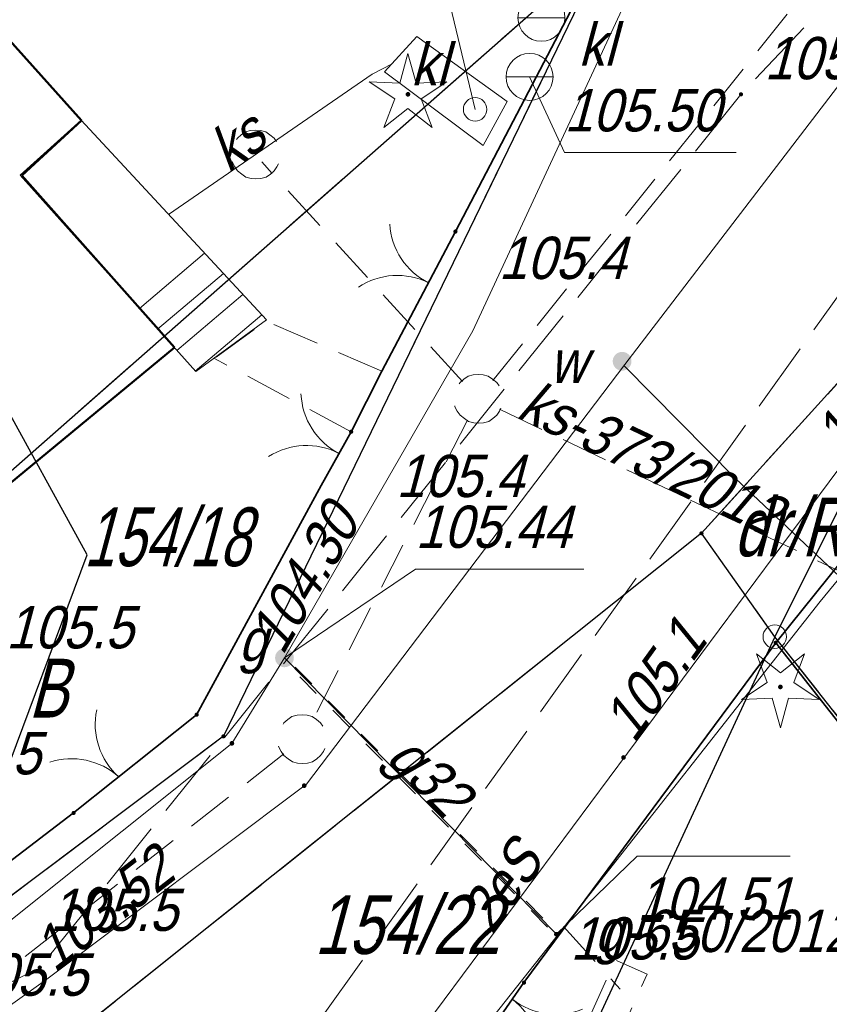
# Model space of a CAD drawing. Extents: x 6530721 to 6531385, y 5978377 to 5979143.
# Tile 63 of 146: x 6530999 to 6531016, y 5978763 to 5978784. Entities that reach past the tile are written whole.
import ezdxf

# ---------------------------------------------------------------- set-up
doc = ezdxf.new("R2010")
doc.units = 0
doc.set_wipeout_variables(frame=1)
for name, pattern in [('AB_rokocin 2014-08-13 AC2004$0$0.5_0.5', [1, 0.5, -0.5]), ('AB_rokocin 2014-08-13 AC2004$0$1.0_0.5', [1.5, 1, -0.5]), ('AB_rokocin 2014-08-13 AC2004$0$1.5_0.5', [2, 1.5, -0.5]), ('AB_rokocin 2014-08-13 AC2004$0$l217_500', [2, 1.5, -0.5]), ('AB_rokocin 2014-08-13 AC2004$0$l219_500', [0]), ('AB_rokocin 2014-08-13 AC2004$0$mz1.0_0.5', [1.5, 1, -0.5])]:
    doc.linetypes.add(name, pattern=pattern)
for name, color, linetype, lineweight in [('AB-wymiarowa', 7, 'Continuous', 30), ('AB_rokocin 2014-08-13 AC2004$0$!arkusz4', 7, 'Continuous', 18), ('AB_rokocin 2014-08-13 AC2004$0$202-Punkt graniczny stabilizowany trwale', 7, 'Continuous', 18), ('AB_rokocin 2014-08-13 AC2004$0$203-Punkt załamania granicy działki nie stabilizowany', 7, 'Continuous', 18), ('AB_rokocin 2014-08-13 AC2004$0$209-Opis konturu klasyfikacyjnego', 7, 'Continuous', 18), ('AB_rokocin 2014-08-13 AC2004$0$211-Nr działki', 7, 'Continuous', 18), ('AB_rokocin 2014-08-13 AC2004$0$217-Granica konturu klasyfikcyjnego', 7, 'Continuous', 18), ('AB_rokocin 2014-08-13 AC2004$0$219-Linia granicy', 7, 'Continuous', 18), ('AB_rokocin 2014-08-13 AC2004$0$312-Budynek', 7, 'Continuous', 18), ('AB_rokocin 2014-08-13 AC2004$0$352-schody (powierzchnia)', 7, 'Continuous', 18), ('AB_rokocin 2014-08-13 AC2004$0$621-Punkt rzędnej przewodu-SWPOD', 7, 'Continuous', 18), ('AB_rokocin 2014-08-13 AC2004$0$621-Punkt rzędnej przewodu-SWPOD-Atr2', 7, 'Continuous', 18), ('AB_rokocin 2014-08-13 AC2004$0$623-Punkt rzędnej przewodu-SGPOD', 7, 'Continuous', 18), ('AB_rokocin 2014-08-13 AC2004$0$623-Punkt rzędnej przewodu-SGPOD-Atr2', 7, 'Continuous', 18), ('AB_rokocin 2014-08-13 AC2004$0$623-Punkt rzędnej przewodu-SGPOD-Atr3', 7, 'Continuous', 18), ('AB_rokocin 2014-08-13 AC2004$0$625-Punkt rzędnej przewodu-SEPOD', 7, 'Continuous', 18), ('AB_rokocin 2014-08-13 AC2004$0$625-Punkt rzędnej przewodu-SEPOD-Atr2', 7, 'Continuous', 18), ('AB_rokocin 2014-08-13 AC2004$0$685-Osadnik kanal. lokalnej szambo - obrys-SK', 7, 'Continuous', 18), ('AB_rokocin 2014-08-13 AC2004$0$685-Osadnik kanal. lokalnej szambo - obrys-SK-Atr17', 7, 'Continuous', 18), ('AB_rokocin 2014-08-13 AC2004$0$905-Brama w ogrodzeniu', 7, 'Continuous', 18), ('AB_rokocin 2014-08-13 AC2004$0$chodnik (powierzchnia)', 7, 'Continuous', 18), ('AB_rokocin 2014-08-13 AC2004$0$drzewo iglaste (punkt)', 7, 'Continuous', 18), ('AB_rokocin 2014-08-13 AC2004$0$jezdnia (powierzchnia)', 7, 'Continuous', 18), ('AB_rokocin 2014-08-13 AC2004$0$ogrodzenie trwałe (linia)', 7, 'Continuous', 18), ('AB_rokocin 2014-08-13 AC2004$0$osadnik kanalizacji lokalnej (dół Chambeau) (powierzchnia)-SK - symbol', 7, 'Continuous', 18), ('AB_rokocin 2014-08-13 AC2004$0$osadnik kanalizacji lokalnej (dół Chambeau) (powierzchnia)-SK - symbol-Atr17', 7, 'Continuous', 18), ('AB_rokocin 2014-08-13 AC2004$0$osadnik kanalizacji lokalnej (dół Chambeau) (powierzchnia)-SK - symbol-Atr2', 7, 'Continuous', 18), ('AB_rokocin 2014-08-13 AC2004$0$przepust (powierzchnia)', 7, 'Continuous', 18), ('AB_rokocin 2014-08-13 AC2004$0$przewód elektroenergetyczny (linia)-SEPOD', 7, 'Continuous', 18), ('AB_rokocin 2014-08-13 AC2004$0$przewód elektroenergetyczny (linia)-SEPOD-Atr1', 7, 'Continuous', 18), ('AB_rokocin 2014-08-13 AC2004$0$przewód gazowy (linia)-SG', 7, 'Continuous', 18), ('AB_rokocin 2014-08-13 AC2004$0$przewód gazowy (linia)-SG-Atr1', 7, 'Continuous', 18), ('AB_rokocin 2014-08-13 AC2004$0$przewód gazowy - projektowany (linia)-SG', 7, 'Continuous', 18), ('AB_rokocin 2014-08-13 AC2004$0$przewód gazowy - projektowany (linia)-SG-Atr1', 7, 'Continuous', 18), ('AB_rokocin 2014-08-13 AC2004$0$przewód kanalizacyjny (linia)-SK', 7, 'Continuous', 18), ('AB_rokocin 2014-08-13 AC2004$0$przewód kanalizacyjny (linia)-SK-Atr1', 7, 'Continuous', 18), ('AB_rokocin 2014-08-13 AC2004$0$przewód kanalizacyjny - projektowany (linia)-SK', 7, 'Continuous', 18), ('AB_rokocin 2014-08-13 AC2004$0$przewód kanalizacyjny - projektowany (linia)-SK-Atr1', 7, 'Continuous', 18), ('AB_rokocin 2014-08-13 AC2004$0$przewód telekomunikacyjny (linia)-STPOD', 7, 'Continuous', 18), ('AB_rokocin 2014-08-13 AC2004$0$przewód wodociągowy (linia)-SW', 7, 'Continuous', 18), ('AB_rokocin 2014-08-13 AC2004$0$punkt wysokościowy naturalny', 7, 'Continuous', 18), ('AB_rokocin 2014-08-13 AC2004$0$punkt wysokościowy naturalny-Atr2', 7, 'Continuous', 18), ('AB_rokocin 2014-08-13 AC2004$0$właz (punkt)-SK', 7, 'Continuous', 18), ('AB_rokocin 2014-08-13 AC2004$0$właz (punkt)-SK-Atr2', 7, 'Continuous', 18), ('AB_rokocin 2014-08-13 AC2004$0$zasuwa (punkt)-SG', 7, 'Continuous', 18), ('AB_rokocin 2014-08-13 AC2004$0$zasuwa (punkt)-SG-Atr17', 7, 'Continuous', 18), ('AB_rokocin 2014-08-13 AC2004$0$zasuwa (punkt)-SG-Atr2', 7, 'Continuous', 18), ('AB_rokocin 2014-08-13 AC2004$0$zasuwa (punkt)-SW', 7, 'Continuous', 18), ('AB_rokocin 2014-08-13 AC2004$0$zasuwa (punkt)-SW-Atr17', 7, 'Continuous', 18)]:
    doc.layers.add(name, color=color, linetype=linetype, lineweight=lineweight)
doc.layers.add('gaPionowe', color=7, linetype='Continuous')
doc.styles.add('AB_rokocin 2014-08-13 AC2004$0$Standard', font='txt')
doc.styles.get("Standard").update_dxf_attribs({"font": 'simplex.shx', "width": 0.75, "height": 1.25})
doc.linetypes.add('AB_rokocin 2014-08-13 AC2004$0$902-500', pattern='A,3.75,0,[1,ksztalty.shx,S=0.5,R=0,X=0,Y=0],3.75', length=7.5)
doc.dimstyles.new('GA4-LEADER', dxfattribs={"dimtxt": 1, "dimasz": 1, "dimexe": 1, "dimexo": 1, "dimgap": 1, "dimtad": 1, "dimtxsty": 'Standard', "dimcen": 1, "dimadec": 0, "dimazin": 0, "dimtfac": 1, "dimtmove": 0, "dimatfit": 3, "dimfxl": 1, "dimarcsym": 0})

# ---------------------------------------------------------------- blocks, each defined once
blk = doc.blocks.new('AB_rokocin 2014-08-13 AC2004$0$PW01')
at = {"linetype": 'Continuous', "lineweight": 13}
h = blk.add_hatch(color=0, dxfattribs=at)
edge = h.paths.add_edge_path()
edge.add_arc((0, 0), 0.045, 0, 360)
blk = doc.blocks.new('AB_rokocin 2014-08-13 AC2004$0$905')
at = {"color": 0, "linetype": 'Continuous', "lineweight": 0}
for centre, start, end in [((-1.5, 0), 0, 60), ((1.5, 0), 120, 180)]:
    blk.add_arc(centre, 1.5, start, end, dxfattribs=at)
blk = doc.blocks.new('AB_rokocin 2014-08-13 AC2004$0$621')
at = {"linetype": 'Continuous', "lineweight": 0}
h = blk.add_hatch(color=0, dxfattribs=at)
edge = h.paths.add_edge_path()
edge.add_arc((0, 0), 0.05, 0, 360)
blk = doc.blocks.new('AB_rokocin 2014-08-13 AC2004$0$US25')
at = {"linetype": 'Continuous', "lineweight": 0}
h = blk.add_hatch(color=0, dxfattribs=at)
edge = h.paths.add_edge_path()
edge.add_arc((0, 0), 0.2, 0, 360)
blk = doc.blocks.new('AB_rokocin 2014-08-13 AC2004$0$OP011')
at = {"linetype": 'Continuous', "lineweight": 13}
h = blk.add_hatch(color=0, dxfattribs=at)
edge = h.paths.add_edge_path()
edge.add_arc((0, 0), 0.05, 0, 360)
at = {"color": 0, "linetype": 'Continuous', "lineweight": 13}
for p, q in [((-0.283, 0.093), (-0.512, 0.706)), ((-0.512, 0.706), (0, 0.299)), ((0, 0.299), (0.512, 0.706)), ((0.512, 0.706), (0.283, 0.093)), ((-0.828, -0.268), (-0.283, 0.093)), ((0.283, 0.093), (0.828, -0.268)), ((-0.175, -0.24), (-0.828, -0.268)), ((0, -0.87), (-0.175, -0.24)), ((0.175, -0.24), (0, -0.87)), ((0.828, -0.268), (0.175, -0.24))]:
    blk.add_line(p, q, dxfattribs=at)
blk = doc.blocks.new('AB_rokocin 2014-08-13 AC2004$0$US22')
at = {"color": 0, "linetype": 'Continuous', "lineweight": 13}
blk.add_circle((0, 0), 0.25, dxfattribs=at)
blk = doc.blocks.new('AB_rokocin 2014-08-13 AC2004$0$US07')
at = {"color": 0, "linetype": 'Continuous', "lineweight": 13}
for q in [(-0.5, 0), (0.5, 0)]:
    blk.add_line((0, 0), q, dxfattribs=at)
blk.add_circle((0, 0), 0.5, dxfattribs=at)
blk = doc.blocks.new('AB_rokocin 2014-08-13 AC2004$0$203')
at = {"linetype": 'Continuous', "lineweight": 0}
h = blk.add_hatch(color=0, dxfattribs=at)
edge = h.paths.add_edge_path()
edge.add_arc((0, 0), 0.045, 0, 360)
blk = doc.blocks.new('AB_rokocin 2014-08-13 AC2004$0$202')
at = {"color": 0, "linetype": 'Continuous', "lineweight": 0}
blk.add_circle((0, 0), 0.25, dxfattribs=at)
blk = doc.blocks.new('AB_rokocin 2014-08-13 AC2004')
at = {"layer": 'AB_rokocin 2014-08-13 AC2004$0$217-Granica konturu klasyfikcyjnego', "color": 3, "linetype": 'AB_rokocin 2014-08-13 AC2004$0$l217_500', "lineweight": 18, "flags": 128}
for points in [[(6530994.19, 5978770.61), (6531011.43, 5978785.77)], [(6530994.19, 5978770.61), (6531011.43, 5978785.77)], [(6531003.28, 5978768.98), (6531011.43, 5978785.77)], [(6531003.28, 5978768.98), (6531011.43, 5978785.77)], [(6531013.46, 5978773.3), (6531019.38, 5978779.83)], [(6531013.46, 5978773.3), (6531019.38, 5978779.83)], [(6531015.02, 5978771.1), (6531019.38, 5978779.83)], [(6531015.02, 5978771.1), (6531019.38, 5978779.83)], [(6530999.8, 5978762.4), (6531013.46, 5978773.3)], [(6530999.8, 5978762.4), (6531013.46, 5978773.3)], [(6531013.46, 5978773.3), (6531015.02, 5978771.1)], [(6531013.46, 5978773.3), (6531015.02, 5978771.1)], [(6531011.24, 5978762.93), (6531015.02, 5978771.1)], [(6531011.24, 5978762.93), (6531015.02, 5978771.1)], [(6531015.02, 5978771.1), (6531034.19, 5978746.85)], [(6531015.02, 5978771.1), (6531034.19, 5978746.85)], [(6530996.3, 5978763.74), (6531003.28, 5978768.98)], [(6530996.3, 5978763.74), (6531003.28, 5978768.98)]]:
    blk.add_lwpolyline(points, dxfattribs=at)
at = {"layer": 'AB_rokocin 2014-08-13 AC2004$0$219-Linia granicy', "color": 92, "linetype": 'AB_rokocin 2014-08-13 AC2004$0$l219_500', "lineweight": 30, "flags": 128}
for points in [[(6531011.43, 5978785.77), (6530994.19, 5978770.61)], [(6531011.43, 5978785.77), (6530994.19, 5978770.61)], [(6531011.43, 5978785.77), (6531003.28, 5978768.98)], [(6531011.43, 5978785.77), (6531003.28, 5978768.98)], [(6531019.38, 5978779.83), (6531013.46, 5978773.3)], [(6531019.38, 5978779.83), (6531013.46, 5978773.3)], [(6531019.38, 5978779.83), (6531015.02, 5978771.1)], [(6531019.38, 5978779.83), (6531015.02, 5978771.1)], [(6531013.46, 5978773.3), (6530999.8, 5978762.4)], [(6531013.46, 5978773.3), (6530999.8, 5978762.4)], [(6531015.02, 5978771.1), (6531013.46, 5978773.3)], [(6531015.02, 5978771.1), (6531013.46, 5978773.3)], [(6531015.02, 5978771.1), (6531011.24, 5978762.93)], [(6531015.02, 5978771.1), (6531011.24, 5978762.93)], [(6531034.19, 5978746.85), (6531015.02, 5978771.1)], [(6531034.19, 5978746.85), (6531015.02, 5978771.1)], [(6531003.28, 5978768.98), (6530996.3, 5978763.74)], [(6531003.28, 5978768.98), (6530996.3, 5978763.74)]]:
    blk.add_lwpolyline(points, dxfattribs=at)
at = {"layer": 'AB_rokocin 2014-08-13 AC2004$0$312-Budynek', "color": 250, "linetype": 'Continuous', "lineweight": 50, "flags": 128}
for points in [[(6530997.61, 5978785.03), (6531000.26, 5978782.08)], [(6531000.26, 5978782.08), (6530998.99, 5978780.91)], [(6530998.99, 5978780.91), (6531002.24, 5978777.25)], [(6531002.24, 5978777.25), (6530995, 5978771.28)]]:
    blk.add_lwpolyline(points, dxfattribs=at)
at = {"layer": 'AB_rokocin 2014-08-13 AC2004$0$352-schody (powierzchnia)', "color": 252, "linetype": 'Continuous', "lineweight": 18}
for p, q in [((6531000.25, 5978782.09), (6530998.95, 5978780.92)), ((6531004.2, 5978777.84), (6531000.25, 5978782.09)), ((6530998.95, 5978780.92), (6531002.69, 5978776.74)), ((6531002.88, 5978779.26), (6531001.49, 5978778.08)), ((6531003.28, 5978778.83), (6531001.88, 5978777.64)), ((6531003.69, 5978778.38), (6531002.29, 5978777.19)), ((6531004.1, 5978777.95), (6531002.68, 5978776.75)), ((6531002.69, 5978776.74), (6531004.2, 5978777.84))]:
    blk.add_line(p, q, dxfattribs=at)
at = {"layer": 'AB_rokocin 2014-08-13 AC2004$0$623-Punkt rzędnej przewodu-SGPOD-Atr2', "color": 52, "linetype": 'ByBlock', "flags": 128}
blk.add_lwpolyline([(6531010.37, 5978764.77), (6531012.09, 5978766.43), (6531015.345, 5978766.43)], dxfattribs=at)
at = {"layer": 'AB_rokocin 2014-08-13 AC2004$0$685-Osadnik kanal. lokalnej szambo - obrys-SK', "color": 7, "linetype": 'Continuous', "lineweight": 18, "flags": 128}
blk.add_lwpolyline([(6531006.71, 5978783.12), (6531007.4, 5978783.87), (6531009.32, 5978782.49), (6531008.81, 5978781.55)], close=True, dxfattribs=at)
at = {"layer": 'AB_rokocin 2014-08-13 AC2004$0$chodnik (powierzchnia)', "color": 252, "linetype": 'AB_rokocin 2014-08-13 AC2004$0$mz1.0_0.5', "lineweight": 18, "flags": 128}
for points in [[(6531006.65, 5978776.75), (6531004.18, 5978777.82), (6531003.09, 5978777.02)], [(6531006, 5978775.46), (6531003.09, 5978777.02)]]:
    blk.add_lwpolyline(points, dxfattribs=at)
at = {"layer": 'AB_rokocin 2014-08-13 AC2004$0$jezdnia (powierzchnia)', "color": 252, "linetype": 'AB_rokocin 2014-08-13 AC2004$0$1.5_0.5', "lineweight": 18, "flags": 128}
blk.add_lwpolyline([(6530985.78, 5979082.6), (6530984.46, 5979063.44), (6530982.52, 5979039.61), (6530981.54, 5979013.49), (6530979.39, 5978979.44), (6530978.32, 5978955.43), (6530977.32, 5978924.35), (6530977.18, 5978898.97), (6530975.4, 5978882.76), (6530973.84, 5978878.32), (6530971.37, 5978876.16), (6530968.23, 5978875.09), (6530950.8, 5978875.6), (6530950.25, 5978872.17), (6530968.11, 5978871.47), (6530973.1, 5978871.84), (6530979.12, 5978872.07), (6530985.71, 5978871.57), (6530988.36, 5978870.67), (6531008.02, 5978871.57), (6531029.25, 5978872.87), (6531034.44, 5978873.09), (6531036.17, 5978871.36), (6531037.18, 5978869.25), (6531041.13, 5978844.83), (6531042.78, 5978824.44), (6531036.31, 5978809.51), (6531027.43, 5978796.52), (6531014.3, 5978782.64), (6530999.37, 5978764.06), (6530996.85, 5978762.8), (6530994.1, 5978762.43), (6530991.66, 5978762.96), (6530999.88, 5978750.96), (6531000.38, 5978752.27), (6531000.47, 5978755.1), (6531001.45, 5978757.52), (6531017.67, 5978780.17), (6531028.21, 5978793.19), (6531039.69, 5978808.37), (6531046.64, 5978824.27)], dxfattribs=at)
at = {"layer": 'AB_rokocin 2014-08-13 AC2004$0$ogrodzenie trwałe (linia)', "color": 252, "linetype": 'AB_rokocin 2014-08-13 AC2004$0$902-500', "lineweight": 35, "flags": 128}
for points in [[(6531040.81, 5978802.39), (6531039, 5978800.16), (6531036.52, 5978797.32), (6531032.64, 5978793), (6531031.99, 5978792.22), (6531028.23, 5978787.99), (6531023.91, 5978782.34), (6531022.84, 5978781.16), (6531019.25, 5978776.56), (6531018.45, 5978775.2), (6531015.04, 5978770.97), (6531046.86, 5978730.59), (6531039.44, 5978715.67), (6531033.78, 5978704.64), (6531018.6, 5978726.77), (6531018.12, 5978727.63), (6531015.98, 5978730.61), (6531012.74, 5978734.92), (6531010.83, 5978737.95), (6531010.09, 5978738.95), (6531000.92, 5978751.92), (6531009.07, 5978762.86), (6531009.68, 5978763.74), (6531015.04, 5978770.97)], [(6530974.29, 5978790.6), (6530990.77, 5978766.04), (6530995.82, 5978764.1), (6531000.09, 5978767.35), (6531002.71, 5978769.44), (6531005.36, 5978774.32), (6531006, 5978775.46), (6531006.65, 5978776.75), (6531008.22, 5978779.72), (6531011.41, 5978785.82), (6531001.35, 5978796.9)]]:
    blk.add_lwpolyline(points, dxfattribs=at)
at = {"layer": 'AB_rokocin 2014-08-13 AC2004$0$osadnik kanalizacji lokalnej (dół Chambeau) (powierzchnia)-SK - symbol-Atr2', "color": 34, "linetype": 'ByBlock', "flags": 128}
blk.add_lwpolyline([(6531009.8, 5978783.01), (6531010.54, 5978781.4), (6531014.197, 5978781.4)], dxfattribs=at)
at = {"layer": 'AB_rokocin 2014-08-13 AC2004$0$przepust (powierzchnia)', "color": 7, "linetype": 'AB_rokocin 2014-08-13 AC2004$0$0.5_0.5', "lineweight": 18, "flags": 128}
blk.add_lwpolyline([(6531004.81, 5978770.45), (6531010.31, 5978764.88), (6531010.26, 5978764.84), (6531004.71, 5978770.44)], dxfattribs=at)
at = {"layer": 'AB_rokocin 2014-08-13 AC2004$0$przewód elektroenergetyczny (linia)-SEPOD', "color": 1, "linetype": 'Continuous', "lineweight": 18, "flags": 128}
blk.add_lwpolyline([(6531016.57, 5978774.92), (6530999.78, 5978752.35), (6531009.61, 5978738.01), (6531012.53, 5978734.1), (6531018.44, 5978725.66), (6531033.46, 5978703.79), (6531047.58, 5978687.83), (6531071.83, 5978661.18), (6531077.69, 5978661.73), (6531081.66, 5978668.68), (6531091.97, 5978688.52), (6531101.98, 5978708.16), (6531112.22, 5978727.55), (6531122.08, 5978747.33), (6531132, 5978765.74), (6531132.11, 5978766.31), (6531132.42, 5978767.25), (6531132.14, 5978777.68), (6531136.89, 5978786.86), (6531137.71, 5978789.05)], dxfattribs=at)
at = {"layer": 'AB_rokocin 2014-08-13 AC2004$0$przewód gazowy (linia)-SG', "color": 40, "linetype": 'Continuous', "lineweight": 18, "flags": 128}
for points in [[(6530996.41, 5978763.2), (6531003.46, 5978768.83), (6531004.58, 5978770.65), (6531008.59, 5978777.61), (6531012.04, 5978785.04), (6531021.08, 5978793.56), (6531025.25, 5978797.24)], [(6531004.58, 5978770.65), (6531010.37, 5978764.77)]]:
    blk.add_lwpolyline(points, dxfattribs=at)
at = {"layer": 'AB_rokocin 2014-08-13 AC2004$0$przewód gazowy - projektowany (linia)-SG', "color": 52, "linetype": 'AB_rokocin 2014-08-13 AC2004$0$1.0_0.5', "lineweight": 18, "flags": 128}
blk.add_lwpolyline([(6531010.52, 5978764.93), (6531011.73, 5978763.6)], dxfattribs=at)
blk.add_lwpolyline([(6531011.02, 5978762.88), (6531011.62, 5978764.22), (6531012.3, 5978763.92), (6531011.7, 5978762.58)], close=True, dxfattribs=at)
at = {"layer": 'AB_rokocin 2014-08-13 AC2004$0$przewód kanalizacyjny (linia)-SK', "color": 34, "linetype": 'Continuous', "lineweight": 18, "flags": 128}
blk.add_lwpolyline([(6531002.11, 5978780.08), (6531006.45, 5978783.07), (6531006.87, 5978783.29)], dxfattribs=at)
at = {"layer": 'AB_rokocin 2014-08-13 AC2004$0$przewód kanalizacyjny - projektowany (linia)-SK', "color": 32, "linetype": 'AB_rokocin 2014-08-13 AC2004$0$1.0_0.5', "lineweight": 18, "flags": 128}
for points in [[(6531009.02, 5978776.55), (6531018.96, 5978788.91)], [(6531008.37, 5978776.53), (6531004.1, 5978781.2)], [(6531009.16, 5978775.94), (6531019.75, 5978770.9)], [(6531008.48, 5978775.71), (6531005.2, 5978769.36)], [(6531004.57, 5978768.61), (6530992.97, 5978759.53)]]:
    blk.add_lwpolyline(points, dxfattribs=at)
for points in [[(6531004.28, 5978780.94), (6531004.19, 5978780.88), (6531004.08, 5978780.85), (6531003.97, 5978780.84), (6531003.87, 5978780.85), (6531003.76, 5978780.88), (6531003.67, 5978780.94), (6531003.58, 5978781.01), (6531003.52, 5978781.1), (6531003.47, 5978781.19), (6531003.45, 5978781.3), (6531003.45, 5978781.41), (6531003.47, 5978781.52), (6531003.52, 5978781.62), (6531003.58, 5978781.71), (6531003.66, 5978781.78), (6531003.75, 5978781.84), (6531003.86, 5978781.87), (6531003.97, 5978781.88), (6531004.07, 5978781.87), (6531004.18, 5978781.84), (6531004.27, 5978781.78), (6531004.36, 5978781.71), (6531004.42, 5978781.62), (6531004.47, 5978781.53), (6531004.49, 5978781.42), (6531004.49, 5978781.31), (6531004.47, 5978781.2), (6531004.42, 5978781.1), (6531004.36, 5978781.01)], [(6531009.02, 5978775.74), (6531008.93, 5978775.68), (6531008.82, 5978775.65), (6531008.71, 5978775.64), (6531008.61, 5978775.65), (6531008.5, 5978775.68), (6531008.41, 5978775.74), (6531008.32, 5978775.81), (6531008.26, 5978775.9), (6531008.21, 5978775.99), (6531008.19, 5978776.1), (6531008.19, 5978776.21), (6531008.21, 5978776.32), (6531008.26, 5978776.42), (6531008.32, 5978776.51), (6531008.4, 5978776.58), (6531008.49, 5978776.64), (6531008.6, 5978776.67), (6531008.71, 5978776.68), (6531008.81, 5978776.67), (6531008.92, 5978776.64), (6531009.01, 5978776.58), (6531009.1, 5978776.51), (6531009.16, 5978776.42), (6531009.21, 5978776.33), (6531009.23, 5978776.22), (6531009.23, 5978776.11), (6531009.21, 5978776), (6531009.16, 5978775.9), (6531009.1, 5978775.81)], [(6531005.27, 5978768.5), (6531005.18, 5978768.44), (6531005.07, 5978768.41), (6531004.96, 5978768.4), (6531004.86, 5978768.41), (6531004.75, 5978768.44), (6531004.66, 5978768.5), (6531004.57, 5978768.57), (6531004.51, 5978768.66), (6531004.46, 5978768.75), (6531004.44, 5978768.86), (6531004.44, 5978768.97), (6531004.46, 5978769.08), (6531004.51, 5978769.18), (6531004.57, 5978769.27), (6531004.65, 5978769.34), (6531004.74, 5978769.4), (6531004.85, 5978769.43), (6531004.96, 5978769.44), (6531005.06, 5978769.43), (6531005.17, 5978769.4), (6531005.26, 5978769.34), (6531005.35, 5978769.27), (6531005.41, 5978769.18), (6531005.46, 5978769.09), (6531005.48, 5978768.98), (6531005.48, 5978768.87), (6531005.46, 5978768.76), (6531005.41, 5978768.66), (6531005.35, 5978768.57)]]:
    blk.add_lwpolyline(points, close=True, dxfattribs=at)
at = {"layer": 'AB_rokocin 2014-08-13 AC2004$0$przewód telekomunikacyjny (linia)-STPOD', "color": 30, "linetype": 'Continuous', "lineweight": 18, "flags": 128}
blk.add_lwpolyline([(6530959.42, 5978808.41), (6530965.43, 5978799.83), (6530968.78, 5978794.78), (6530973.97, 5978787.45), (6530977.67, 5978782.15), (6530981.23, 5978777.09), (6530983.94, 5978778.42), (6530989.79, 5978769.77), (6530994.03, 5978763.46), (6530996.43, 5978759.9), (6530998.79, 5978756.77), (6531001.7, 5978753.69), (6531005.43, 5978758.48), (6531010.3, 5978764.63), (6531015.99, 5978771.85), (6531018.01, 5978774.3), (6531025.85, 5978784.41), (6531027.94, 5978787.09), (6531028.12, 5978789.16), (6531034.2, 5978795.72), (6531038.85, 5978799.89), (6531041.99, 5978803.33)], dxfattribs=at)
at = {"layer": 'AB_rokocin 2014-08-13 AC2004$0$przewód wodociągowy (linia)-SW', "color": 5, "linetype": 'Continuous', "lineweight": 18, "flags": 128}
for points in [[(6531034.62, 5978806.42), (6531027.43, 5978796.52), (6531021.7, 5978789.72), (6531016.94, 5978783.56), (6531011.83, 5978776.89), (6531005.05, 5978767.96), (6530999.49, 5978763.79), (6530994.24, 5978760.05), (6530986.91, 5978770.31), (6530982.79, 5978776.88), (6530976.96, 5978785.38), (6530970.65, 5978794.9), (6530964.66, 5978803.3)], [(6531011.81, 5978776.86), (6531014.18, 5978774.47), (6531022.45, 5978766.68), (6531024.53, 5978764.75), (6531025.7, 5978764.8)]]:
    blk.add_lwpolyline(points, dxfattribs=at)
at = {"layer": 'AB_rokocin 2014-08-13 AC2004$0$właz (punkt)-SK-Atr2', "color": 34, "linetype": 'ByBlock', "flags": 128}
blk.add_lwpolyline([(6531008.64, 5978782.32), (6531008.07, 5978784.69), (6531004.483, 5978784.69)], dxfattribs=at)
at = {"layer": 'AB_rokocin 2014-08-13 AC2004$0$zasuwa (punkt)-SG-Atr2', "color": 40, "linetype": 'ByBlock', "flags": 128}
blk.add_lwpolyline([(6531004.58, 5978770.65), (6531007.37, 5978772.54), (6531010.957, 5978772.54)], dxfattribs=at)
at = {"layer": 'AB_rokocin 2014-08-13 AC2004$0$202-Punkt graniczny stabilizowany trwale', "color": 7, "linetype": 'Continuous', "lineweight": 18, "rotation": 171.887}
blk.add_blockref('AB_rokocin 2014-08-13 AC2004$0$202', (6531015.02, 5978771.1), dxfattribs=at)
at = {"layer": 'AB_rokocin 2014-08-13 AC2004$0$203-Punkt załamania granicy działki nie stabilizowany', "color": 7, "linetype": 'Continuous', "lineweight": 18, "rotation": 171.887}
for p in [(6531013.46, 5978773.3), (6531003.28, 5978768.98)]:
    blk.add_blockref('AB_rokocin 2014-08-13 AC2004$0$203', p, dxfattribs=at)
at = {"layer": 'AB_rokocin 2014-08-13 AC2004$0$621-Punkt rzędnej przewodu-SWPOD', "color": 5, "linetype": 'Continuous', "lineweight": 18}
blk.add_blockref('AB_rokocin 2014-08-13 AC2004$0$621', (6531005, 5978767.93), dxfattribs=at)
at = {"layer": 'AB_rokocin 2014-08-13 AC2004$0$623-Punkt rzędnej przewodu-SGPOD', "color": 52, "linetype": 'Continuous', "lineweight": 18}
for p in [(6531003.46, 5978768.83), (6531010.37, 5978764.77)]:
    blk.add_blockref('AB_rokocin 2014-08-13 AC2004$0$621', p, dxfattribs=at)
at = {"layer": 'AB_rokocin 2014-08-13 AC2004$0$625-Punkt rzędnej przewodu-SEPOD', "color": 1, "linetype": 'Continuous', "lineweight": 18}
blk.add_blockref('AB_rokocin 2014-08-13 AC2004$0$621', (6531011.8, 5978768.53), dxfattribs=at)
at = {"layer": 'AB_rokocin 2014-08-13 AC2004$0$905-Brama w ogrodzeniu', "color": 252, "linetype": 'Continuous', "lineweight": 35}
for p, rotation in [((6531007.65, 5978778.63), 63.57399999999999), ((6531005.74, 5978775), 62.60499999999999), ((6531001.05, 5978768.12), 48.18000000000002), ((6531009.44, 5978763.38), 232.038)]:
    blk.add_blockref('AB_rokocin 2014-08-13 AC2004$0$905', p, dxfattribs=dict(at, rotation=rotation))
at = {"layer": 'AB_rokocin 2014-08-13 AC2004$0$drzewo iglaste (punkt)', "color": 94, "linetype": 'Continuous', "lineweight": 13, "rotation": 180}
blk.add_blockref('AB_rokocin 2014-08-13 AC2004$0$OP011', (6531007.21, 5978782.64), dxfattribs=at)
at = {"layer": 'AB_rokocin 2014-08-13 AC2004$0$drzewo iglaste (punkt)', "color": 94, "linetype": 'Continuous', "lineweight": 13}
blk.add_blockref('AB_rokocin 2014-08-13 AC2004$0$OP011', (6531015.14, 5978770.03), dxfattribs=at)
at = {"layer": 'AB_rokocin 2014-08-13 AC2004$0$osadnik kanalizacji lokalnej (dół Chambeau) (powierzchnia)-SK - symbol', "color": 7, "linetype": 'Continuous', "lineweight": 18, "rotation": 180}
for p in [(6531010.05, 5978784.27), (6531009.8, 5978783.01)]:
    blk.add_blockref('AB_rokocin 2014-08-13 AC2004$0$US07', p, dxfattribs=at)
at = {"layer": 'AB_rokocin 2014-08-13 AC2004$0$punkt wysokościowy naturalny', "color": 7, "linetype": 'Continuous', "lineweight": 13}
for p in [(6531014.3, 5978782.64), (6531008.22, 5978779.72), (6531006, 5978775.46), (6531015.04, 5978770.97), (6531002.71, 5978769.44), (6531000.09, 5978767.35), (6530999.37, 5978764.06), (6531009.68, 5978763.74)]:
    blk.add_blockref('AB_rokocin 2014-08-13 AC2004$0$PW01', p, dxfattribs=at)
at = {"layer": 'AB_rokocin 2014-08-13 AC2004$0$właz (punkt)-SK', "color": 7, "linetype": 'Continuous', "lineweight": 18, "rotation": 329.9309999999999}
blk.add_blockref('AB_rokocin 2014-08-13 AC2004$0$US22', (6531008.64, 5978782.32), dxfattribs=at)
at = {"layer": 'AB_rokocin 2014-08-13 AC2004$0$zasuwa (punkt)-SG', "color": 7, "linetype": 'Continuous', "lineweight": 13}
blk.add_blockref('AB_rokocin 2014-08-13 AC2004$0$US25', (6531004.58, 5978770.65), dxfattribs=at)
at = {"layer": 'AB_rokocin 2014-08-13 AC2004$0$zasuwa (punkt)-SW', "color": 7, "linetype": 'Continuous', "lineweight": 13, "rotation": 319.236}
blk.add_blockref('AB_rokocin 2014-08-13 AC2004$0$US25', (6531011.77, 5978776.96), dxfattribs=at)
at = {"layer": 'AB_rokocin 2014-08-13 AC2004$0$209-Opis konturu klasyfikacyjnego', "color": 3, "linetype": 'Continuous', "lineweight": 20, "style": 'AB_rokocin 2014-08-13 AC2004$0$Standard', "oblique": 15}
for s, width, p in [('dr/RVI', 0.743, (6531014.14, 5978772.81)), ('B', 0.741, (6530999.13, 5978769.38))]:
    blk.add_text(s, height=1.25, dxfattribs=dict(at, width=width)).set_placement(p)
at = {"layer": 'AB_rokocin 2014-08-13 AC2004$0$211-Nr działki', "color": 92, "linetype": 'Continuous', "lineweight": 30, "style": 'AB_rokocin 2014-08-13 AC2004$0$Standard', "oblique": 15}
for s, width, p in [('154/18', 0.688, (6531000.31, 5978772.6)), ('154/22', 0.771, (6531005.22, 5978764.35))]:
    blk.add_text(s, height=1.25, dxfattribs=dict(at, width=width)).set_placement(p)
at = {"layer": 'AB_rokocin 2014-08-13 AC2004$0$621-Punkt rzędnej przewodu-SWPOD-Atr2', "color": 5, "linetype": 'ByBlock', "lineweight": 20, "style": 'AB_rokocin 2014-08-13 AC2004$0$Standard', "oblique": 15, "width": 0.9}
blk.add_text('103.52', height=0.9, rotation=37.694, dxfattribs=at).set_placement((6530999.68, 5978763.94))
at = {"layer": 'AB_rokocin 2014-08-13 AC2004$0$623-Punkt rzędnej przewodu-SGPOD-Atr2', "color": 52, "linetype": 'ByBlock', "lineweight": 20, "style": 'AB_rokocin 2014-08-13 AC2004$0$Standard', "oblique": 15, "width": 0.9}
blk.add_text('104.30', height=0.9, rotation=59.703, dxfattribs=at).set_placement((6531004.54, 5978770.68))
at = {"layer": 'AB_rokocin 2014-08-13 AC2004$0$623-Punkt rzędnej przewodu-SGPOD-Atr3', "color": 52, "linetype": 'ByBlock', "lineweight": 20, "style": 'AB_rokocin 2014-08-13 AC2004$0$Standard', "oblique": 15, "width": 0.9}
blk.add_text('104.51', height=0.9, dxfattribs=at).set_placement((6531012.09, 5978765.08))
at = {"layer": 'AB_rokocin 2014-08-13 AC2004$0$625-Punkt rzędnej przewodu-SEPOD-Atr2', "color": 1, "linetype": 'ByBlock', "lineweight": 20, "style": 'AB_rokocin 2014-08-13 AC2004$0$Standard', "oblique": 15, "width": 0.9}
for rotation, p in [(56.487, (6531016.57, 5978774.92)), (54.148, (6531012.02, 5978768.81))]:
    blk.add_text('105.1', height=0.9, rotation=rotation, dxfattribs=at).set_placement(p)
at = {"layer": 'AB_rokocin 2014-08-13 AC2004$0$685-Osadnik kanal. lokalnej szambo - obrys-SK-Atr17', "color": 7, "linetype": 'ByBlock', "lineweight": 20, "style": 'AB_rokocin 2014-08-13 AC2004$0$Standard', "oblique": 15, "width": 0.9}
blk.add_text('kl', height=0.9, dxfattribs=at).set_placement((6531007.27, 5978782.83))
at = {"layer": 'AB_rokocin 2014-08-13 AC2004$0$osadnik kanalizacji lokalnej (dół Chambeau) (powierzchnia)-SK - symbol-Atr17', "color": 7, "linetype": 'ByBlock', "lineweight": 20, "style": 'AB_rokocin 2014-08-13 AC2004$0$Standard', "oblique": 15, "width": 0.9}
blk.add_text('kl', height=0.9, dxfattribs=at).set_placement((6531010.84, 5978783.25))
at = {"layer": 'AB_rokocin 2014-08-13 AC2004$0$osadnik kanalizacji lokalnej (dół Chambeau) (powierzchnia)-SK - symbol-Atr2', "color": 34, "linetype": 'ByBlock', "lineweight": 20, "style": 'AB_rokocin 2014-08-13 AC2004$0$Standard', "oblique": 15, "width": 0.9}
blk.add_text('105.50', height=0.9, dxfattribs=at).set_placement((6531010.54, 5978781.85))
at = {"layer": 'AB_rokocin 2014-08-13 AC2004$0$przewód elektroenergetyczny (linia)-SEPOD-Atr1', "color": 1, "linetype": 'ByBlock', "lineweight": 20, "style": 'AB_rokocin 2014-08-13 AC2004$0$Standard', "oblique": 15, "width": 0.9}
blk.add_text('2eS', height=0.9, rotation=54.148, dxfattribs=at).set_placement((6531009, 5978764.74))
at = {"layer": 'AB_rokocin 2014-08-13 AC2004$0$przewód gazowy (linia)-SG-Atr1', "color": 40, "linetype": 'ByBlock', "lineweight": 20, "style": 'AB_rokocin 2014-08-13 AC2004$0$Standard', "oblique": 15, "width": 0.9}
blk.add_text('g32', height=0.9, rotation=314.558, dxfattribs=at).set_placement((6531006.71, 5978768.49))
at = {"layer": 'AB_rokocin 2014-08-13 AC2004$0$przewód gazowy - projektowany (linia)-SG-Atr1', "color": 40, "linetype": 'ByBlock', "lineweight": 20, "style": 'AB_rokocin 2014-08-13 AC2004$0$Standard', "oblique": 15, "width": 0.9}
blk.add_text('g-650/2012', height=0.9, dxfattribs=at).set_placement((6531011.18, 5978764.39))
at = {"layer": 'AB_rokocin 2014-08-13 AC2004$0$przewód kanalizacyjny (linia)-SK-Atr1', "color": 34, "linetype": 'ByBlock', "lineweight": 20, "style": 'AB_rokocin 2014-08-13 AC2004$0$Standard', "oblique": 15, "width": 0.9}
blk.add_text('ks', height=0.9, rotation=35.348, dxfattribs=at).set_placement((6531003.38, 5978780.96))
at = {"layer": 'AB_rokocin 2014-08-13 AC2004$0$przewód kanalizacyjny - projektowany (linia)-SK-Atr1', "color": 34, "linetype": 'ByBlock', "lineweight": 20, "style": 'AB_rokocin 2014-08-13 AC2004$0$Standard', "oblique": 15, "width": 0.9}
blk.add_text('ks-373/2012', height=0.9, rotation=334.549, dxfattribs=at).set_placement((6531009.49, 5978775.78))
at = {"layer": 'AB_rokocin 2014-08-13 AC2004$0$punkt wysokościowy naturalny-Atr2', "color": 252, "linetype": 'ByBlock', "lineweight": 20, "style": 'AB_rokocin 2014-08-13 AC2004$0$Standard', "oblique": 15, "width": 0.9}
for s, p in [('105.3', (6531014.8, 5978782.96)), ('105.4', (6531009.14, 5978778.71)), ('105.4', (6531006.96, 5978774.07)), ('105.5', (6530998.65, 5978770.85)), ('105.5', (6530996.67, 5978768.17)), ('105.5', (6530999.59, 5978764.84)), ('105.5', (6531010.67, 5978764.23)), ('105.5', (6530997.67, 5978763.46))]:
    blk.add_text(s, height=0.9, dxfattribs=at).set_placement(p)
at = {"layer": 'AB_rokocin 2014-08-13 AC2004$0$zasuwa (punkt)-SG-Atr17', "color": 7, "linetype": 'ByBlock', "lineweight": 20, "style": 'AB_rokocin 2014-08-13 AC2004$0$Standard', "oblique": 15, "width": 0.9}
blk.add_text('g', height=0.9, dxfattribs=at).set_placement((6531003.6, 5978770.58))
at = {"layer": 'AB_rokocin 2014-08-13 AC2004$0$zasuwa (punkt)-SG-Atr2', "color": 40, "linetype": 'ByBlock', "lineweight": 20, "style": 'AB_rokocin 2014-08-13 AC2004$0$Standard', "oblique": 15, "width": 0.9}
blk.add_text('105.44', height=0.9, dxfattribs=at).set_placement((6531007.37, 5978772.99))
at = {"layer": 'AB_rokocin 2014-08-13 AC2004$0$zasuwa (punkt)-SW-Atr17', "color": 7, "linetype": 'ByBlock', "lineweight": 20, "style": 'AB_rokocin 2014-08-13 AC2004$0$Standard', "oblique": 15, "width": 0.9}
blk.add_text('w', height=0.9, dxfattribs=at).set_placement((6531010.22, 5978776.5))
at = {"linetype": 'ByBlock'}
blk.add_wipeout([(6530875.993, 5978760.343), (6530918.965, 5978786.026), (6531046.134, 5978573.254), (6531003.162, 5978547.571)], dxfattribs=at).dxf.layer = 'AB_rokocin 2014-08-13 AC2004$0$!arkusz4'

msp = doc.modelspace()

# ---------------------------------------------------------------- block references
at = {"layer": 'AB-wymiarowa'}
msp.add_blockref('AB_rokocin 2014-08-13 AC2004', (0, 0), dxfattribs=at)

# ---------------------------------------------------------------- next in the draw order: leaders
at = {"layer": 'gaPionowe'}
msp.add_leader([(6530996.936, 5978763.62), (6531000.376, 5978772.844), (6530998.29, 5978776.635)], dimstyle='GA4-LEADER', override={"dimasz": 0.3}, dxfattribs=at)

doc.saveas('drawing.dxf')
